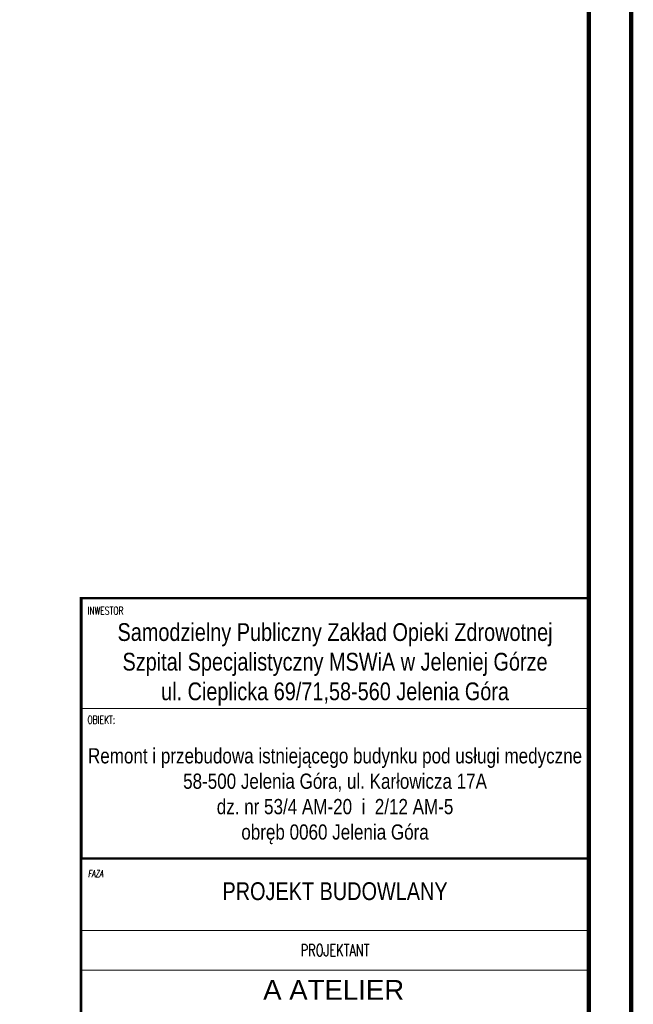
# Model space of a CAD drawing. Header units: millimetres. Extents: x 11149 to 111407, y -107619 to -23630.
# Tile 116 of 245: x 16730 to 17454, y -29501 to -28338. Entities that reach past the tile are written whole.
import ezdxf
from ezdxf.enums import TextEntityAlignment as Align

# ---------------------------------------------------------------- set-up
doc = ezdxf.new("R2010")
doc.units = ezdxf.units.MM
doc.header["$LTSCALE"] = 2
doc.layers.add('0_OPIS', color=7, linetype='Continuous', lineweight=13)
doc.layers.add('TABELKA-OPIS', color=136, linetype='Continuous', lineweight=13)
doc.styles.add('J-ROMANS', font='ROMANS.SHX', dxfattribs={"width": 0.7, "oblique": 10})
doc.styles.add('J-SWIS', font='arial.ttf', dxfattribs={"width": 0.8})

msp = doc.modelspace()

# ---------------------------------------------------------------- linework, layer by layer
at = {"layer": '0_OPIS'}
for p, q in [((17401.87, -29151.46), (16802.23, -29151.46)), ((17401.87, -29413.73), (16802.23, -29413.73)), ((17401.87, -29413.73), (16802.23, -29413.73)), ((17401.87, -29460.36), (16802.23, -29460.36))]:
    msp.add_line(p, q, dxfattribs=at)
for points, const_width in [([(11151.87, -27132.55), (17451.87, -27132.55), (17451.87, -30102.55), (11151.87, -30102.55)], 5), ([(11451.87, -27182.55), (17401.87, -27182.55), (17401.87, -30052.55), (11451.87, -30052.55)], 5), ([(16801.87, -30052.55), (17401.87, -30052.55), (17401.87, -29021.2), (16801.87, -29021.2)], 3), ([(16802.23, -29328.68), (17401.87, -29328.68), (17401.87, -29021.2), (16802.23, -29021.2)], 3)]:
    msp.add_lwpolyline(points, close=True, dxfattribs=dict(at, const_width=const_width))
at = {"layer": 'TABELKA-OPIS', "color": 7}
for p, q in [((16801.87, -29021.2), (17401.87, -29021.2)), ((16892.37, -29021.2), (16892.37, -29021.31))]:
    msp.add_line(p, q, dxfattribs=at)

# ---------------------------------------------------------------- texts
at = {"layer": '0_OPIS', "style": 'J-ROMANS', "width": 0.7}
for s, p in [('INWESTOR', (16809.63, -29040.57)), ('OBIEKT:', (16809.63, -29169.44))]:
    msp.add_text(s, height=9.328, dxfattribs=at).set_placement(p)
msp.add_text('PROJEKTANT', height=14.134, dxfattribs=at).set_placement((17102.05, -29444.08), align=Align.CENTER)
at = {"layer": '0_OPIS', "style": 'J-SWIS'}
msp.add_text(' A ATELIER', height=23.319, dxfattribs=at).set_placement((17008.11, -29495.45))
at = {"layer": '0_OPIS'}
for s, insert, char_height, width, attachment_point, style in [('Samodzielny Publiczny Zakład Opieki Zdrowotnej\\PSzpital Specjalistyczny MSWiA w Jeleniej Górze\\Pul. Cieplicka 69/71,58-560 Jelenia Góra', (17102.05, -29099.37), 21, 599.6348, 5, 'J-SWIS'), ('\\PRemont i przebudowa istniejącego budynku pod usługi medyczne\\P58-500 Jelenia Góra, ul. Karłowicza 17A\\Pdz. nr 53/4 AM-20  i  2/12 AM-5 \\Pobręb 0060 Jelenia Góra', (17102.05, -29240.07), 18, 599.6348, 5, 'J-SWIS'), ('FAZA', (16810.2, -29342.55), 7.995, 68.7137, 1, 'J-ROMANS'), ('PROJEKT BUDOWLANY', (17102.05, -29367.39), 21, 599.6348, 5, 'J-SWIS')]:
    msp.add_mtext(s, dxfattribs=dict(at, insert=insert, char_height=char_height, width=width, attachment_point=attachment_point, style=style))

doc.saveas('drawing.dxf')
